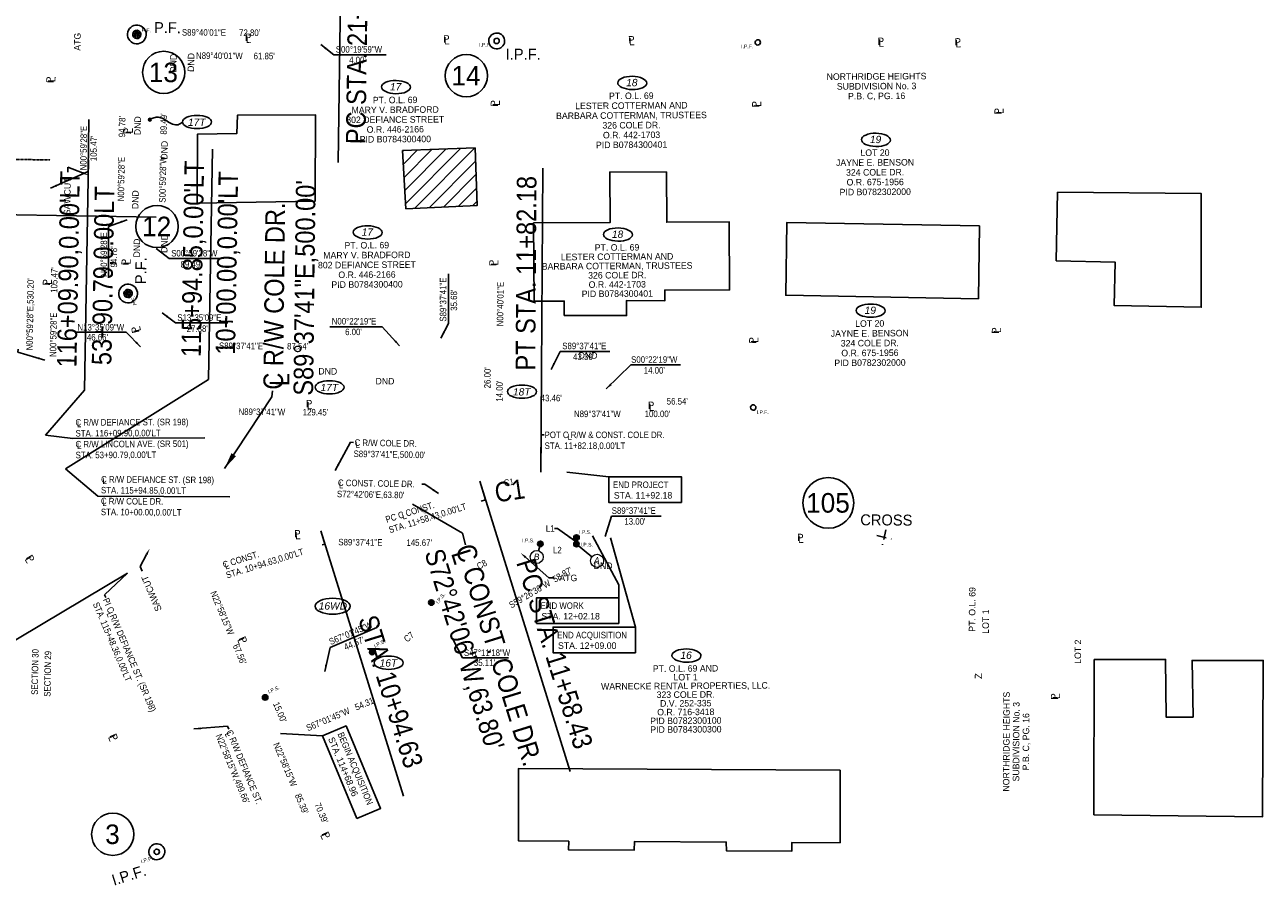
# Model space of a CAD drawing. Header units: feet. Extents: x 1485209 to 1496127, y 336129 to 339496.
# Tile 6 of 8: x 1495624 to 1496098, y 336960 to 337290. Entities that reach past the tile are written whole.
import ezdxf
from ezdxf import colors
from ezdxf.entities.mleader import LeaderData, LeaderLine
from ezdxf.enums import TextEntityAlignment as Align
from ezdxf.math import Vec2, Vec3

# ---------------------------------------------------------------- set-up
doc = ezdxf.new("R2010")
doc.units = ezdxf.units.FT
doc.header["$MEASUREMENT"] = 0
for name, pattern in [('F', [0.15, 0.1, -0.05]), ('HIDDEN4', [0.09375, 0.0625, -0.03125]), ('OhDOT_USTN3', [0.22, 0.165, -0.055])]:
    doc.linetypes.add(name, pattern=pattern)
for name, color, linetype in [('BD_X_Building', 130, 'Continuous'), ('BD_X_Hatch', 247, 'Continuous'), ('DV_X_Lot_Line', 80, 'OhDOT_USTN3'), ('RD_P_Text', 1, 'Continuous'), ('RW_P_Text-Boundary', 20, 'Continuous'), ('RW_P_Text-Parcel', 140, 'Continuous'), ('RW_X_Text-CLplat', 30, 'Continuous')]:
    doc.layers.add(name, color=color, linetype=linetype)
doc.styles.add('Slanted-Normal', font='font31.shx', dxfattribs={"height": 0.1})
doc.styles.get("Standard").update_dxf_attribs({"font": 'font31.shx'})
doc.styles.add('Style-font31', font='font31.shx')
doc.styles.add('Text - CenterTop 0.14 Italic', font='ariali.ttf', dxfattribs={"height": 0.14})
doc.dimstyles.new('COEC', dxfattribs={"dimscale": 13.9, "dimtxt": 0.18, "dimasz": 0.18, "dimexe": 0.18, "dimexo": 0.0625, "dimgap": 0.09, "dimtad": 1, "dimzin": 0, "dimdsep": 46, "dimtxsty": 'Standard', "dimcen": 0.09, "dimclrd": 256, "dimclre": 256, "dimclrt": 256, "dimaunit": 1, "dimadec": 4, "dimazin": 0, "dimtfac": 1, "dimtofl": 0, "dimtmove": 0, "dimatfit": 3, "dimfxl": 1, "dimtolj": 1, "dimtzin": 0, "dimlwd": -1, "dimlwe": -1, "dimarcsym": 0})

# ---------------------------------------------------------------- blocks, each defined once
blk = doc.blocks.new('309')
at = {"color": 0, "linetype": 'HIDDEN4'}
for p, q in [((-0.0343, 0.0344), (0.0343, -0.0344)), ((0.0343, 0.0343), (-0.0343, -0.0344))]:
    blk.add_line(p, q, dxfattribs=at)

msp = doc.modelspace()

# ---------------------------------------------------------------- hatches: boundary and pattern name
at = {"layer": 'BD_X_Hatch'}
h = msp.add_hatch(dxfattribs=at)
h.set_pattern_fill('ANSI31', color=256, scale=30)
h.paths.add_polyline_path([(1495796.3, 337242.47), (1495768.55, 337241.49), (1495769.72, 337219.16), (1495797.06, 337220.42)])

# ---------------------------------------------------------------- linework, layer by layer
at = {"layer": 'BD_X_Building', "flags": 128}
for points in [[(1495689.79, 337221.26), (1495689.87, 337247.73), (1495705.03, 337248.02), (1495705.2, 337254.99), (1495735.14, 337255.21), (1495735.04, 337222.13)], [(1496018.99, 337199.19), (1496019.55, 337225.52), (1496074.62, 337225.01), (1496074.62, 337181.47), (1496041.18, 337182.14), (1496041.58, 337198.75)]]:
    msp.add_lwpolyline(points, close=True, dxfattribs=at)
at = {"layer": 'BD_X_Building'}
for points in [[(1495769.72, 337219.16), (1495797.06, 337220.42), (1495796.3, 337242.47), (1495768.55, 337241.49)], [(1495989.18, 337184.73), (1495915.36, 337186.05), (1495915.75, 337213.91), (1495989.58, 337212.59)]]:
    msp.add_lwpolyline(points, close=True, dxfattribs=at)
at = {"layer": 'BD_X_Building', "flags": 128}
msp.add_lwpolyline([(1495830.49, 337178.29), (1495830.45, 337183.84), (1495818.95, 337183.77), (1495818.74, 337213.73), (1495848.06, 337213.89), (1495847.93, 337233.2), (1495869.63, 337233.31), (1495869.76, 337214), (1495893.62, 337214.18), (1495893.8, 337188.04), (1495869.09, 337188.11), (1495868.99, 337183.9), (1495854.28, 337183.99), (1495854.35, 337178.24), (1495830.49, 337178.29)], dxfattribs=at)
at = {"layer": 'BD_X_Building', "elevation": 924, "flags": 128}
for points in [[(1496033.51, 337046.47), (1496033.44, 336987.01), (1496098.1, 336986.23), (1496098.35, 337046.14), (1496071.09, 337046.17), (1496071.49, 337024.42), (1496061.15, 337024.45), (1496060.96, 337046.54)], [(1495936.19, 337004.11), (1495813.01, 337004.78), (1495813.01, 336976.98), (1495832.19, 336976.87), (1495832.17, 336973.56), (1495857.25, 336973.42), (1495857.34, 336976.73), (1495892.59, 336976.54), (1495892.61, 336973.23), (1495917.7, 336973.09), (1495917.71, 336976.4), (1495936.19, 336976.3)]]:
    msp.add_lwpolyline(points, close=True, dxfattribs=at)
at = {"layer": 'DV_X_Lot_Line', "color": 247, "linetype": 'F'}
msp.add_line((1495603.46, 337238.39), (1495633.46, 337237.87), dxfattribs=at)
at = {"layer": 'RW_P_Text-Boundary'}
for p, q in [((1495367.82, 337221.21), (1495674.08, 337215.91)), ((1495642.1, 337131.16), (1495631.63, 337132.42)), ((1495821.51, 337118.3), (1495821.6, 337132.6)), ((1495822.74, 337132.59), (1495821.6, 337132.6)), ((1495692.71, 337131.38), (1495642.1, 337131.16)), ((1495651.68, 337109.09), (1495639.33, 337119.49)), ((1495798.11, 337114.82), (1495800.35, 337107.65)), ((1495702.3, 337108.76), (1495651.68, 337109.09)), ((1495800.35, 337107.65), (1495798.67, 337107.13)), ((1495737.2, 337095.85), (1495738.79, 337090.72)), ((1495738.79, 337090.72), (1495737.71, 337090.38)), ((1495820.6, 337088.18), (1495821.33, 337090.8)), ((1495841.11, 337085.87), (1495835.15, 337090.71)), ((1495663.11, 337079.54), (1495654.31, 337071.33)), ((1495654.77, 337070.29), (1495654.31, 337071.33))]:
    msp.add_line(p, q, dxfattribs=at)
at = {"layer": 'RW_P_Text-Boundary', "lineweight": 0}
for centre in [(1495819.92, 337085.77), (1495843.05, 337084.3)]:
    msp.add_circle(centre, 2.5, dxfattribs=at)
at = {"layer": 'RW_P_Text-Parcel'}
for p, q in [((1495847.6, 337116.48, -923.58), (1495831.51, 337118.24)), ((1495851.42, 337075.07), (1495841.35, 337093.87)), ((1495857.76, 337058.88, -923.58), (1495848.17, 337093.13)), ((1495851.42, 337075.07), (1495851.42, 337070.14)), ((1495721.72, 337018.15), (1495737.8, 337017.28))]:
    msp.add_line(p, q, dxfattribs=at)
for points, const_width in [([(1495671.44, 337253.41, 1), (1495671.92, 337253.2, 1)], 0.525), ([(1495834.64, 337093.22, 1), (1495835.69, 337093.22, 1)], 1.05), ([(1495820.81, 337090.8, 1), (1495821.86, 337090.8, 1)], 1.05), ([(1495834.63, 337090.71, 1), (1495835.68, 337090.71, 1)], 1.05), ([(1495779, 337068.31, 1), (1495780.05, 337068.31, 1)], 1.05), ([(1495756.38, 337049.36, 1), (1495757.43, 337049.36, 1)], 1.05), ([(1495715.34, 337031.96, 1), (1495716.39, 337031.96, 1)], 1.05)]:
    msp.add_lwpolyline(points, format="xyb", close=True, dxfattribs=dict(at, const_width=const_width))
for points, elevation in [([(1495875.43, 337106.62), (1495847.59, 337106.64), (1495847.6, 337116.48), (1495875.44, 337116.46)], -923.58), ([(1495851.41, 337060.3), (1495819.87, 337060.32), (1495819.87, 337070.16), (1495851.42, 337070.14)], -2770.74), ([(1495857.75, 337049.05), (1495826.2, 337049.07), (1495826.21, 337058.91), (1495857.76, 337058.88)], -923.58)]:
    msp.add_lwpolyline(points, close=True, dxfattribs=dict(at, elevation=elevation))
msp.add_lwpolyline([(1495750.99, 336985.63), (1495737.8, 337017.28), (1495746.88, 337021.07), (1495760.07, 336989.42)], close=True, dxfattribs=at)
for centre, radius in [((1495671.68, 337253.3), 0.525), ((1495835.17, 337093.22), 1.05), ((1495821.33, 337090.8), 1.05), ((1495835.15, 337090.71), 1.05), ((1495779.52, 337068.31), 1.05), ((1495756.9, 337049.36), 1.05), ((1495715.87, 337031.96), 1.05)]:
    msp.add_circle(centre, radius, dxfattribs=at)
for centre, radius in [((1495666.69, 337285.96, 925.23), 1), ((1495666.69, 337285.96, 925.23), 0.441), ((1495804.58, 337283.46, 927.02), 1.02), ((1495904.64, 337282.93, 926.08), 1.02), ((1495663.33, 337186.72, 924.69), 1), ((1495663.33, 337186.72, 924.69), 0.441), ((1495902.92, 337143.04, 923.22), 1.02), ((1495674.33, 336972.85, 920.56), 1.02)]:
    msp.add_arc(centre, radius, 266.534, 265.534, dxfattribs=at)
for centre, major_axis in [((1495856.52, 337267.39), (5.56, -0.08)), ((1495766, 337265.78), (5.56, -0.08)), ((1495689.75, 337252.42), (5.56, 0)), ((1495949.92, 337245.58), (5.56, -0.08)), ((1495755.16, 337210.12), (5.56, -0.08)), ((1495851.06, 337209.3), (5.56, -0.08)), ((1495947.9, 337180.15), (5.56, -0.08)), ((1495740.54, 337150.78), (5.56, 0)), ((1495814.29, 337149.12), (5.56, 0)), ((1495741.77, 337066.9), (6.73, 0)), ((1495763.18, 337045.25), (5.56, 0)), ((1495877.31, 337048), (5.56, -0.08))]:
    msp.add_ellipse(centre, major_axis=major_axis, ratio=0.4567, dxfattribs=at)
msp.add_spline([(1495671.68, 337253.3), (1495672.76, 337253.85), (1495674.59, 337254.29), (1495676.36, 337253.9), (1495678.25, 337252.76), (1495680.41, 337251.55), (1495682.52, 337251.39), (1495684.18, 337252.42)], degree=3, dxfattribs=at)
at = {"layer": 'RW_X_Text-CLplat'}
for p, q in [((1495743.84, 337236.91), (1495745.17, 337327.47)), ((1495695.62, 337242.03), (1495694.09, 337153.83)), ((1495648.21, 337237.94), (1495646.68, 337149.74)), ((1495821.51, 337118.3), (1495822.27, 337234.75)), ((1495694.09, 337153.83), (1495639.33, 337119.49)), ((1495646.68, 337149.74), (1495631.63, 337132.42)), ((1495832.74, 337003.65), (1495798.11, 337114.82)), ((1495768.89, 336994.08), (1495737.2, 337095.85)), ((1495552.48, 337013.68), (1495663.11, 337079.54))]:
    msp.add_line(p, q, dxfattribs=at)
for centre, radius in [((1495676.99, 337271.42), 8.1), ((1495792.96, 337270.15), 8.1), ((1495674.42, 337212.39), 8.1), ((1495931.68, 337106.5), 9.72), ((1495657.47, 336979.54), 8.1)]:
    msp.add_circle(centre, radius, dxfattribs=at)
for centre, radius in [((1495666.69, 337285.96, 925.23), 3.6), ((1495666.69, 337285.96, 925.23), 1.59), ((1495804.58, 337283.46, 927.02), 3.06), ((1495663.33, 337186.72, 924.69), 3.6), ((1495663.33, 337186.72, 924.69), 1.59), ((1495674.33, 336972.85, 920.56), 3.06)]:
    msp.add_arc(centre, radius, 266.534, 265.534, dxfattribs=at)

# ---------------------------------------------------------------- block references
at = {"layer": 'RW_X_Text-CLplat', "xscale": 59.9999999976, "yscale": 59.9999999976, "zscale": 59.9999999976, "rotation": 31.89575310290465}
msp.add_blockref('309', (1495953.08, 337093.3, 923.16), dxfattribs=at)

# ---------------------------------------------------------------- texts
at = {"layer": 'RD_P_Text', "char_height": 2.5, "attachment_point": 5, "style": 'Slanted-Normal'}
for s, insert, rotation in [('ATG', (1495643.91, 337283.17), 89.0089), ('DND', (1495680.62, 337274.93), 89.0089), ('DND', (1495687.42, 337275.23), 89.0089), ('DND', (1495666.95, 337251), 89.0089), ('DND', (1495677.23, 337241.6), 89.0089), ('DND', (1495666.08, 337222.65), 89.0089), ('DND', (1495677.23, 337205.88), 89.0089), ('DND', (1495666.66, 337204.14), 89.0089), ('DND', (1495839.59, 337162.96), 359.6281), ('DND', (1495739.86, 337156.91), 359.6281), ('DND', (1495761.77, 337153.12), 359.6281), ('DND', (1495845.38, 337082.44), 359.6281)]:
    msp.add_mtext(s, dxfattribs=dict(at, insert=insert, rotation=rotation))
at = {"layer": 'RW_P_Text-Boundary', "style": 'Style-font31', "width": 0.9}
for s, rotation, p in [('S89°40\'01"E      72.80\'', 359.6669, (1495683.94, 337285.53)), ('N89°40\'01"W     61.85\'', 359.6669, (1495689.35, 337276.6)), ('N00°59\'28"E', 89.3102, (1495647.43, 337233.87)), ('N00°59\'28"E         94.78\'', 89.0089, (1495661.77, 337221.98)), ('S00°59\'28"W          89.49\'', 89.0089, (1495677.69, 337221.49)), ("105.47'", 89.3102, (1495651.32, 337237.41)), ('N00°59\'28"E', 90, (1495655.28, 337193.09)), ("94.78'", 90, (1495659.12, 337196.68)), ('N00°59\'28"E         105.47\'', 89.0089, (1495635.76, 337162.37)), ('S89°37\'41"E', 90, (1495785.29, 337175.94)), ('N00°40\'01"E', 89.3331, (1495807.1, 337174.12)), ("35.68'", 90, (1495789.43, 337180.1)), ('S89°37\'41"E           87.54\'', 359.6281, (1495698.16, 337165.45)), ("26.00'", 89.3331, (1495802.22, 337150.36)), ("14.00'", 89.3331, (1495806.84, 337145.25)), ('N89°37\'41"W        129.45\'', 359.6281, (1495705.65, 337140.19)), ('L', 0.2472, (1495643.73, 337135.49)), ('L', 0.2472, (1495643.78, 337127.1)), ('L', 359.628, (1495653.52, 337113.71)), ('L', 359.628, (1495653.48, 337105.31)), ('L', 17.2983, (1495768.69, 337100.08)), ('S89°37\'41"E           145.67\'', 359.6281, (1495743.9, 337090.22)), ('L2', 359.6281, (1495826.15, 337087.18)), ('C8', 28.2862, (1495797.78, 337080.89)), ('L', 17.2983, (1495700.8, 337080.96)), ('S59°26\'36"W  58.87\'', 30.5567, (1495810.24, 337066.03)), ('N22°58\'15"W     67.56\'', 292.9707, (1495694.76, 337072.09)), ('L', 292.9707, (1495654.99, 337064.07)), ('S67°01\'45"W', 22.9707, (1495740.98, 337052)), ('C7', 39.9576, (1495770.29, 337052.95)), ("44.57'", 22.9707, (1495746.69, 337049.96)), ('SECTION 30', 89.0089, (1495628.74, 337032.93)), ('SECTION 29', 89.0089, (1495633.58, 337032.2)), ('S67°01\'45"W   54.31\'', 22.9707, (1495732.25, 337018.98)), ("15.00'", 292.9707, (1495718.8, 337029.56)), ('N22°58\'15"W    85.39\'', 292.9707, (1495718.87, 337014.03)), ("70.39'", 292.9707, (1495734.68, 336990.93))]:
    msp.add_text(s, height=2.5, rotation=rotation, dxfattribs=at).set_placement(p)
for s, p in [('S00°19\'59"W', (1495742.93, 337278.99)), ("4.00'", (1495748.05, 337274.93)), ('S00°59\'28"W', (1495679.84, 337200.9)), ("89.49'", (1495683.44, 337196.63)), ('N13°35\'09"W', (1495643.93, 337172.53)), ('S13°35\'09"E', (1495682.19, 337176.26)), ('N00°22\'19"E', (1495741.38, 337174.83)), ("46.66'", (1495647.53, 337168.69)), ("27.38'", (1495685.8, 337172)), ("6.00'", (1495746.5, 337170.76)), ('S89°37\'41"E', (1495829.71, 337165.38)), ("43.39'", (1495833.87, 337161.24)), ('S00°22\'19"W', (1495856.11, 337160.16)), ("14.00'", (1495860.95, 337156.02)), ("43.46'", (1495821.45, 337145.41)), ("56.54'", (1495869.76, 337144.17)), ('N89°37\'41"W           100.00\'', (1495834.21, 337139.36)), ('L', (1495831.77, 337130.54)), ('S89°37\'41"E', (1495848.68, 337102.29)), ("13.00'", (1495853.52, 337098.15)), ('L1', (1495823.42, 337095.45)), ('S47°11\'18"W', (1495792.03, 337047.85)), ("35.11'", (1495795.86, 337044.03))]:
    msp.add_text(s, height=2.5, dxfattribs=at).set_placement(p)
at = {"layer": 'RW_P_Text-Boundary', "lineweight": 0, "style": 'Text - CenterTop 0.14 Italic', "width": 0.95}
for s, p in [('B', (1495819.88, 337084.55)), ('A', (1495842.95, 337083.21))]:
    msp.add_text(s, height=2.5, dxfattribs=at).set_placement(p, align=Align.CENTER)
at = {"layer": 'RW_P_Text-Boundary', "char_height": 2.5, "attachment_point": 2, "style": 'Style-font31'}
for s, insert, width, rotation in [("\\pxql;{\\W0.9;C R/W DEFIANCE ST. (SR 198)\\PSTA. 116+09.90,0.00'LT\\PC R/W LINCOLN AVE. (SR 501)\\PSTA. 53+90.79,0.00'LT}", (1495690.78, 337138.78), 95.2352, 0.2472), ("\\pxql;{\\W0.9;C R/W DEFIANCE ST. (SR 198)\\PSTA. 115+94.85,0.00'LT\\PC R/W COLE DR.\\PSTA. 10+00.00,0.00'LT}", (1495700.6, 337116.49), 95.2352, 359.628), ("\\pxql;{\\W0.9;PC C CONST.\\PSTA. 11+58.43,0.00'LT}", (1495787.96, 337109.41), 55.0082, 17.2983), ("\\pxql;{\\W0.9;C CONST.\\PSTA. 10+94.63,0.00'LT}", (1495726.09, 337092.23), 56.0854, 17.2983), ("\\pxql;{\\W0.9;PI C R/W DEFIANCE ST. (SR 198)\\PSTA. 115+48.36,0.00'LT}", (1495668.63, 337040.35), 65.2733, 292.9707)]:
    msp.add_mtext(s, dxfattribs=dict(at, insert=insert, width=width, rotation=rotation))
at = {"layer": 'RW_P_Text-Boundary', "insert": (1495868.6, 337133.82), "char_height": 2.5, "width": 91.3114, "attachment_point": 2, "style": 'Style-font31'}
msp.add_mtext("\\pxql;{\\W0.9;POT C R/W & CONST. COLE DR.\\PSTA. 11+82.18,0.00'LT}", dxfattribs=at)
at = {"layer": 'RW_P_Text-Parcel'}
for s, rotation, p in [('P.F.', 359.6669, (1495668.51, 337286.84, 925.23)), ('I.P.F.', 359.6759, (1495797.88, 337281.32, 927.02)), ('I.P.F.', 359.6342, (1495898.29, 337280.68, 926.08)), ('P.F.', 103.5858, (1495666.69, 337182.38, 924.69)), ('I.P.F.', 359.6281, (1495904.21, 337140.59, 923.22)), ('I.P.S.', 359.6281, (1495836.18, 337094.65)), ('I.P.S.', 359.6281, (1495814.34, 337091.44)), ('I.P.S.', 359.6281, (1495836.72, 337089.81)), ('I.P.S.', 51.7445, (1495782.12, 337067.7)), ('I.P.S.', 28.1136, (1495757.99, 337050.89)), ('I.P.S.', 22.9707, (1495717.27, 337033.41)), ('I.P.F.', 17.3869, (1495668.46, 336968.41, 920.56))]:
    msp.add_text(s, height=1.4, rotation=rotation, dxfattribs=at).set_placement(p)
at = {"layer": 'RW_P_Text-Parcel', "style": 'Style-font31'}
for s, height, rotation, p in [('P', 2.8, 0.7937, (1495708.09, 337283.45)), ('L', 2.8, 0.7937, (1495708.46, 337282.73)), ('P', 2.8, 0.7937, (1495784.08, 337282.85)), ('L', 2.8, 0.7937, (1495784.44, 337282.14)), ('P', 2.8, 0.7937, (1495854.96, 337282.52)), ('L', 2.8, 0.7937, (1495855.33, 337281.8)), ('P', 2.8, 0.7937, (1495950.59, 337281.94)), ('L', 2.8, 0.7937, (1495950.96, 337281.23)), ('P', 2.8, 0.7937, (1495980.06, 337281.72)), ('L', 2.8, 0.7937, (1495980.43, 337281.01)), ('P', 2.8, 89.2849, (1495634.77, 337267.34)), ('L', 2.8, 89.2849, (1495635.49, 337267.69)), ('P', 2.8, 89.2849, (1495805.08, 337258.28)), ('L', 2.8, 89.2849, (1495805.81, 337258.63)), ('L', 2.8, 89.2849, (1495905.97, 337258.28)), ('P', 2.8, 89.2849, (1495905.25, 337257.93)), ('P', 2.8, 89.2849, (1495998.12, 337255.27)), ('L', 2.8, 89.2849, (1495998.84, 337255.62)), ('P', 2.8, 89.2849, (1495664.43, 337247.7)), ('L', 2.8, 89.2849, (1495665.15, 337248.05)), ('P', 2.8, 89.2849, (1495663.59, 337197.49)), ('L', 2.8, 89.2849, (1495664.32, 337197.83)), ('P', 2.8, 89.2849, (1495804.51, 337197.14)), ('L', 2.8, 89.2849, (1495805.24, 337197.48)), ('P', 2.8, 89.2849, (1495633.43, 337189.72)), ('L', 2.8, 89.2849, (1495634.16, 337190.06)), ('P', 2.8, 103.1903, (1495667.7, 337171.9)), ('L', 2.8, 103.1903, (1495668.32, 337172.41)), ('P', 2.8, 89.2849, (1495997.13, 337171.25)), ('L', 2.8, 89.2849, (1495997.85, 337171.6)), ('P', 2.8, 89.2849, (1495904.12, 337167.49)), ('L', 2.8, 89.2849, (1495904.85, 337167.84)), ('P', 2.8, 0.7937, (1495731.49, 337143.1)), ('L', 2.8, 0.7937, (1495731.85, 337142.38)), ('P', 2.8, 0.7937, (1495862.54, 337142.46)), ('L', 2.8, 0.7937, (1495862.91, 337141.74)), ('STA. 11+92.18', 2.5, 359.9633, (1495849.47, 337108.16, -923.58)), ('P', 2.8, 0.7937, (1495726.99, 337093.28)), ('L', 2.8, 0.7937, (1495727.36, 337092.56)), ('P', 2.8, 0.7937, (1495919.75, 337091.84)), ('L', 2.8, 0.7937, (1495920.11, 337091.13)), ('L', 2.8, 301.0354, (1495623.59, 337084.86)), ('P', 2.8, 301.0354, (1495624.03, 337085.54)), ('PT. O.L. 69', 2.5, 89.7519, (1495988.01, 337057.14)), ('STA. 12+02.18', 2.5, 359.9633, (1495821.74, 337061.84, -2770.74)), ('LOT 1', 2.5, 89.7519, (1495993.21, 337056.37)), ('L', 2.8, 293.676, (1495705.08, 337053.97)), ('P', 2.8, 293.676, (1495705.59, 337054.59)), ('STA. 12+09.00', 2.5, 359.9633, (1495828.08, 337050.58, -923.58)), ('LOT 2', 2.5, 89.7519, (1496028.53, 337044.83)), ('Z', 2.8, 89.2849, (1495990.61, 337039)), ('P', 2.8, 89.2849, (1496019.76, 337031.05)), ('L', 2.8, 89.2849, (1496020.49, 337031.4)), ('L', 2.8, 293.676, (1495655.57, 337016.72)), ('P', 2.8, 293.676, (1495656.09, 337017.34)), ('STA. 114+68.96', 2.5, 292.6691, (1495739.92, 337016.13)), ('P', 2.8, 293.676, (1495737.41, 336979.8)), ('L', 2.8, 293.676, (1495736.89, 336979.18))]:
    msp.add_text(s, height=height, rotation=rotation, dxfattribs=at).set_placement(p)
at = {"layer": 'RW_P_Text-Parcel', "style": 'Text - CenterTop 0.14 Italic'}
for s, p in [('17', (1495765.87, 337264.52)), ('18', (1495856.39, 337266.13)), ('17T', (1495689.65, 337250.94)), ('19', (1495949.78, 337244.32)), ('17', (1495755.03, 337208.86)), ('18', (1495850.92, 337208.04)), ('19', (1495947.76, 337178.89)), ('17T', (1495740.44, 337149.3)), ('18T', (1495814.19, 337147.64)), ('16WD', (1495741.82, 337065.62)), ('16', (1495877.17, 337046.74)), ('16T', (1495763.08, 337043.77))]:
    msp.add_text(s, height=2.8, dxfattribs=at).set_placement(p, align=Align.CENTER)
at = {"layer": 'RW_P_Text-Parcel', "style": 'Style-font31', "width": 0.9}
for s, rotation, p in [('N00°59\'28"E,530.20\'', 89.0089, (1495626.76, 337164.85, 916.42)), ('C R/W COLE DR.', 359.0089, (1495750.1, 337128.37)), ('L', 359.0089, (1495750.53, 337127.51)), ('S89°37\'41"E,500.00\'', 359.0089, (1495749.72, 337124.08)), ('C CONST. COLE DR.', 359.0089, (1495743.73, 337112.98)), ('L', 359.0089, (1495744.17, 337112.12)), ('END PROJECT', 359.9633, (1495849.15, 337112.2, -923.58)), ('S72°42\'06"E,63.80\'', 359.0089, (1495743.35, 337108.69)), ('END WORK', 359.9633, (1495821.42, 337065.88, -2770.74)), ('END ACQUISITION', 359.9633, (1495827.76, 337054.63, -923.58)), ('L', 292.5849, (1495700.3, 337018.07)), ('C R/W DEFIANCE ST.', 292.5849, (1495700.9, 337018.88)), ('BEGIN ACQUISITION', 292.6691, (1495743.53, 337017.99)), ('N22°58\'15"W,499.66\'', 292.5849, (1495696.8, 337017.33))]:
    msp.add_text(s, height=2.5, rotation=rotation, dxfattribs=at).set_placement(p)
msp.add_text('C1', height=2.5, rotation=8.4632, dxfattribs=at).set_placement((1495809.44, 337113.18), align=Align.CENTER)
at = {"layer": 'RW_P_Text-Parcel', "char_height": 2.5, "width": 69.3471, "attachment_point": 2, "line_spacing_factor": 0.9, "style": 'Style-font31'}
for insert, rotation in [((1495950.14, 337271.15), 0.3656), ((1495998.65, 337015.03), 89.7519)]:
    msp.add_mtext('NORTHRIDGE HEIGHTS\\PSUBDIVISION No. 3\\PP.B. C, PG. 16', dxfattribs=dict(at, insert=insert, rotation=rotation))
at = {"layer": 'RW_P_Text-Parcel', "char_height": 2.5, "attachment_point": 2, "rotation": 0.3656, "style": 'Style-font31'}
for s, insert, line_spacing_factor in [('PT. O.L. 69\\PMARY V. BRADFORD\\P802 DEFIANCE STREET\\PO.R. 446-2166\\PPID B0784300400', (1495765.65, 337262.11), 0.9), ('PT. O.L. 69\\PLESTER COTTERMAN AND\\PBARBARA COTTERMAN, TRUSTEES\\P326 COLE DR.\\PO.R. 442-1703\\PPID B0784300401', (1495856.17, 337263.71), 0.9), ('LOT 20\\PJAYNE E. BENSON\\P324 COLE DR.\\PO.R. 675-1956\\PPID B0782302000', (1495949.56, 337241.91), 0.9), ('PT. O.L. 69\\PMARY V. BRADFORD\\P802 DEFIANCE STREET\\PO.R. 446-2166\\PPID B0784300400', (1495754.8, 337206.45), 0.9), ('PT. O.L. 69\\PLESTER COTTERMAN AND\\PBARBARA COTTERMAN, TRUSTEES\\P326 COLE DR.\\PO.R. 442-1703\\PPID B0784300401', (1495850.7, 337205.62), 0.85), ('LOT 20\\PJAYNE E. BENSON\\P324 COLE DR.\\PO.R. 675-1956\\PPID B0782302000', (1495947.54, 337176.47), 0.9), ('PT. O.L. 69 AND\\PLOT 1\\PWARNECKE RENTAL PROPERTIES, LLC.\\P323 COLE DR.\\PD.V. 252-335\\PO.R. 716-3418\\PPID B0782300100\\PPID B0784300300', (1495876.95, 337044.32), 0.8)]:
    msp.add_mtext_dynamic_manual_height_columns(s, width=69.3471, gutter_width=50, heights=[27.31], dxfattribs=dict(at, insert=insert, line_spacing_factor=line_spacing_factor))
at = {"layer": 'RW_X_Text-CLplat', "style": 'Style-font31', "width": 0.9}
for s, rotation, p in [('PC STA. 21+10.14', 89.162, (1495754.84, 337281.62)), ("115+94.85,0.00'LT", 89.0088, (1495691.83, 337199.92)), ("116+09.90,0.00'LT", 89.0088, (1495644.19, 337195.95)), ("10+00.00,0.00'LT", 89.0088, (1495704.91, 337198.34)), ('53+90.79,0.00LT', 89.0088, (1495657.49, 337193.47)), ('PT STA. 11+82.18', 89.628, (1495819.59, 337194.45)), ('C1', 8.4632, (1495810.14, 337107.49)), ('PC STA. 11+58.43', 287.2983, (1495823.24, 337047.64)), ('STA. 10+94.63', 287.2983, (1495760.44, 337033.12))]:
    msp.add_text(s, height=7.5, rotation=rotation, dxfattribs=at).set_placement(p, align=Align.CENTER)
at = {"layer": 'RW_X_Text-CLplat'}
for s, rotation, p in [('P.F.', 359.6669, (1495673.26, 337286.49, 925.23)), ('I.P.F.', 359.6669, (1495808.03, 337276.33, 1484.37)), ('P.F.', 89.0089, (1495670.23, 337190.25, 924.69)), ('CROSS', 359.6281, (1495943.92, 337097.92, 1480.38)), ('I.P.F.', 17.4917, (1495657.88, 336959.85, 1477.49))]:
    msp.add_text(s, height=4.2, rotation=rotation, dxfattribs=at).set_placement(p)
for s, p in [('13', (1495676.86, 337267.68)), ('14', (1495792.83, 337266.41)), ('12', (1495674.29, 337208.64)), ('105', (1495931.55, 337102.76)), ('3', (1495657.34, 336975.8))]:
    msp.add_text(s, height=7.5, dxfattribs=at).set_placement(p, align=Align.CENTER)
at = {"layer": 'RW_X_Text-CLplat', "style": 'Style-font31', "width": 0.9}
for s, rotation, p in [('S89°37\'41"E,500.00\'', 89.3331, (1495734.22, 337147.55)), ('C R/W COLE DR.', 89.3331, (1495722.66, 337149.82)), ('L', 89.3331, (1495725.11, 337151.18)), ('C CONST. COLE DR.', 287.2983, (1495788.77, 337089.27)), ('S72°42\'06"W,63.80\'', 287.2983, (1495776.83, 337087.41)), ('L', 287.2983, (1495787.05, 337087.2))]:
    msp.add_text(s, height=7.5, rotation=rotation, dxfattribs=at).set_placement(p)

# ---------------------------------------------------------------- leaders
at = {"layer": 'RD_P_Text'}
ml = msp.add_multileader_mtext('Standard', dxfattribs=at)
ml.set_content('SAWCUT', color=256, style='Slanted-Normal')
ml.set_leader_properties()
ml.build(insert=Vec2(0, 0))
ml.multileader.update_dxf_attribs({"dogleg_length": 0.1, "arrow_head_size": 2.5, "scale": 20})
ctx = ml.context
ctx.base_point, ctx.scale, ctx.char_height, ctx.arrow_head_size, ctx.plane_origin, ctx.plane_x_axis, ctx.plane_y_axis = Vec3(1495639.88, 337215.32), 20, 2.5, 2.5, Vec3(1495633.08, 337167.49), Vec3(0.017296, 0.99985), Vec3(-0.99985, 0.017296)
ctx.text_align_type = 2
notes = []
notes.append((ctx, [(0, (1, 1, 0), (1495640.22, 337235.17), (-0.017296, -0.99985), 2, [(0, [(1495648.23, 337232.02)], 0, [])])]))
ctx.mtext.insert, ctx.mtext.text_direction, ctx.mtext.rotation, ctx.mtext.alignment, ctx.mtext.flow_direction = Vec3(1495638.9, 337231.19), Vec3(0.017296, 0.99985), 1.553499, 3, 5
ml = msp.add_multileader_mtext('Standard', dxfattribs=at)
ml.set_content('SAWCUT', color=256, style='Slanted-Normal')
ml.set_leader_properties()
ml.build(insert=Vec2(0, 0))
ml.multileader.update_dxf_attribs({"dogleg_length": 0.1, "arrow_head_size": 2.5, "scale": 20})
ctx = ml.context
ctx.base_point, ctx.scale, ctx.char_height, ctx.arrow_head_size, ctx.plane_origin, ctx.plane_x_axis, ctx.plane_y_axis = Vec3(1495675.68, 337063.88), 20, 2.5, 2.5, Vec3(1495660.52, 337069.19), Vec3(-0.390261, 0.920704), Vec3(-0.920704, -0.390261)
ctx.text_align_type = 2
notes.append((ctx, [(0, (1, 1, 0), (1495667.94, 337082.15), (0.390261, -0.920704), 2, [(0, [(1495671.61, 337088.97)], 0, [])])]))
ctx.mtext.insert, ctx.mtext.text_direction, ctx.mtext.rotation, ctx.mtext.alignment, ctx.mtext.flow_direction = Vec3(1495668.35, 337077.98), Vec3(-0.390261, 0.920704), 1.971711, 3, 5
ml = msp.add_multileader_mtext('Standard', dxfattribs=at)
ml.set_content('ATG', color=256, style='Slanted-Normal')
ml.set_leader_properties()
ml.build(insert=Vec2(0, 0))
ml.multileader.update_dxf_attribs({"dogleg_length": 0.1, "arrow_head_size": 2.5, "scale": 20})
ctx = ml.context
ctx.base_point, ctx.scale, ctx.char_height, ctx.arrow_head_size, ctx.plane_origin, ctx.plane_x_axis, ctx.plane_y_axis = Vec3(1495826.59, 337077.8), 20, 2.5, 2.5, Vec3(1495796.26, 337131.58), Vec3(0.999979, -0.006492), Vec3(0.006492, 0.999979)
notes.append((ctx, [(1, (1, 1, 0), (1495824.59, 337077.82), (0.999979, -0.006492), 2, [(0, [(1495813.79, 337087.31)], 0, [])])]))
ctx.mtext.insert, ctx.mtext.text_direction, ctx.mtext.rotation, ctx.mtext.flow_direction = Vec3(1495828.59, 337079.04), Vec3(0.999979, -0.006492), 6.276694, 5
at = {"layer": 'RW_P_Text-Boundary'}
for points in [[(1495737.17, 337282.08), (1495742.19, 337278.16), (1495762.27, 337278.16)], [(1495633.6, 337227.07), (1495648.04, 337233.5), (1495648.28, 337253.38)], [(1495662.99, 337214.97), (1495655.88, 337212.43), (1495655.88, 337192.73)], [(1495674.08, 337203.99), (1495679.1, 337200.07), (1495699.18, 337200.07)], [(1495783.21, 337169.62), (1495786.12, 337175.2), (1495786.12, 337194.24)], [(1495676.44, 337179.35), (1495681.45, 337175.43), (1495701.53, 337175.43)], [(1495668.11, 337166.27), (1495662.61, 337171.92), (1495643.57, 337171.92)], [(1495767.37, 337166.68), (1495760.72, 337174), (1495740.64, 337174)], [(1495825.42, 337157.62), (1495828.97, 337164.55), (1495848.01, 337164.55)], [(1495846.54, 337150.13), (1495856.05, 337159.33), (1495875.09, 337159.33)], [(1495846.2, 337093.62), (1495848.63, 337101.46), (1495867.66, 337101.46)], [(1495834.49, 337091.98), (1495827.95, 337096.64), (1495826.71, 337096.64)], [(1495738.69, 337041.94), (1495740.8, 337051.14), (1495758.67, 337058.72)], [(1495787.92, 337054.08), (1495791.47, 337047.15), (1495809.06, 337047.15)]]:
    msp.add_leader(points, dimstyle='COEC', override={"dimscale": 14, "dimgap": 0.09, "dimtad": 0}, dxfattribs=at)
at = {"layer": 'RW_P_Text-Parcel'}
for points in [[(1495631.39, 337161.2, 916.42), (1495621.12, 337164.24, 916.42), (1495621.14, 337165.33, 916.42)], [(1495742.69, 337118.97), (1495748.54, 337129.71), (1495749.72, 337129.69)], [(1495782.32, 337110.04), (1495777.1, 337113.66), (1495775.92, 337113.68)], [(1495688.58, 337019.88), (1495701.49, 337020.92), (1495701.95, 337019.83)]]:
    msp.add_leader(points, dimstyle='COEC', override={"dimscale": 14}, dxfattribs=at)
at = {"layer": 'RW_X_Text-CLplat'}
for points in [[(1495700.32, 337119.7), (1495718.44, 337147.08), (1495718.62, 337149.44)], [(1495772.32, 337106.03), (1495791.43, 337094.94), (1495792.63, 337090.37)]]:
    msp.add_leader(points, dimstyle='COEC', override={"dimscale": 35}, dxfattribs=at)
for ctx, leaders in notes:
    for number, flags, end, landing, length, lines in leaders:
        leader = LeaderData()
        leader.index, (leader.has_last_leader_line, leader.has_dogleg_vector, leader.attachment_direction) = number, flags
        leader.last_leader_point, leader.dogleg_vector, leader.dogleg_length = Vec3(end), Vec3(landing), length
        for number, points, colour, breaks in lines:
            line = LeaderLine()
            line.index, line.vertices, line.color, line.breaks = number, Vec3.list(points), colors.encode_raw_color(colour), breaks
            leader.lines.append(line)
        ctx.leaders.append(leader)

doc.saveas('drawing.dxf')
